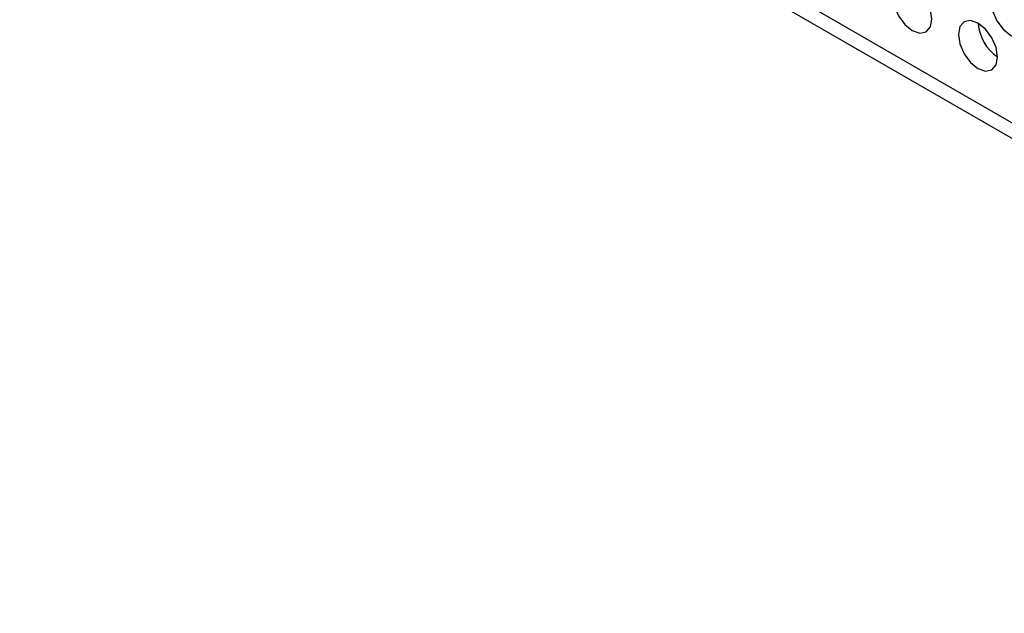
# Model space of a CAD drawing. Header units: millimetres. Extents: x 19 to 844, y 7 to 552.
# Tile 46 of 63: x 575 to 596, y 365 to 378. Entities that reach past the tile are written whole.
import ezdxf

# ---------------------------------------------------------------- set-up
doc = ezdxf.new("R2010")
doc.units = ezdxf.units.MM

msp = doc.modelspace()

# ---------------------------------------------------------------- linework, layer by layer
at = {"color": 7, "linetype": 'Continuous', "lineweight": 25}
for p, q in [((696.443, 318.068), (542.198, 407.112)), ((542.402, 406.662), (696.647, 317.618))]:
    msp.add_line(p, q, dxfattribs=at)
at = {"color": 7, "linetype": 'Continuous', "lineweight": 25, "flags": 128}
for points in [[(594.042, 378.91), (593.88, 378.966), (593.743, 378.939), (593.652, 378.834), (593.62, 378.666), (593.652, 378.461), (593.743, 378.25), (593.88, 378.065), (594.042, 377.935), (594.203, 377.879), (594.34, 377.905), (594.432, 378.011), (594.464, 378.179), (594.432, 378.384), (594.34, 378.595), (594.203, 378.78), (594.042, 378.91)], [(596.163, 378.805), (596.001, 378.861), (595.865, 378.835), (595.773, 378.729), (595.741, 378.561), (595.773, 378.356), (595.865, 378.145), (596.001, 377.961), (596.163, 377.83), (596.325, 377.774), (596.462, 377.801), (596.553, 377.906), (596.585, 378.074), (596.553, 378.279), (596.462, 378.49), (596.325, 378.675), (596.163, 378.805)], [(595.456, 378.093), (595.294, 378.15), (595.157, 378.123), (595.066, 378.018), (595.034, 377.85), (595.066, 377.645), (595.157, 377.434), (595.294, 377.249), (595.456, 377.119), (595.617, 377.062), (595.754, 377.089), (595.846, 377.194), (595.878, 377.362), (595.846, 377.567), (595.754, 377.778), (595.617, 377.963), (595.456, 378.093)]]:
    msp.add_lwpolyline(points, dxfattribs=at)
at = {"color": 7, "linetype": 'Continuous', "lineweight": 25}
msp.add_arc((596.383, 378.141), 0.921, 183.2341, 236.7606, dxfattribs=at)

doc.saveas('drawing.dxf')
